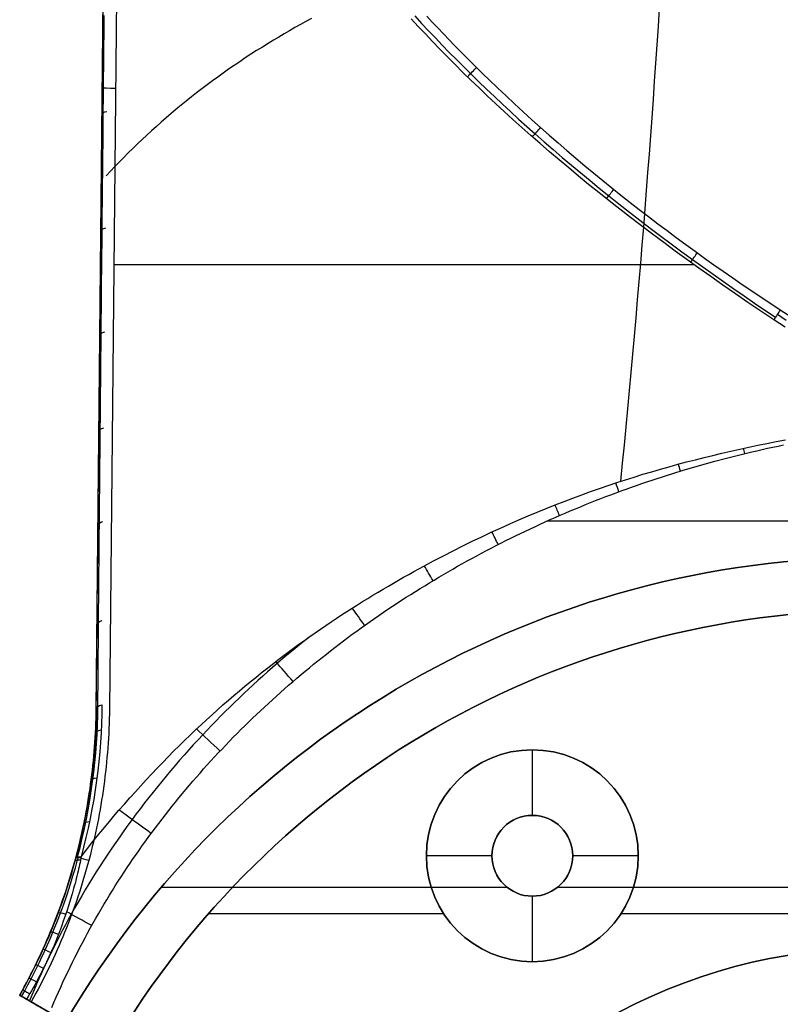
# Model space of a CAD drawing. Extents: x 8195 to 9024, y -2232 to -1505.
# Tile 18 of 42: x 8546 to 8604, y -1925 to -1851. Entities that reach past the tile are written whole.
import ezdxf

# ---------------------------------------------------------------- set-up
doc = ezdxf.new("R2010")
doc.units = 0
doc.layers.add('1', color=7, linetype='CONTINUOUS')

msp = doc.modelspace()

# ---------------------------------------------------------------- linework, layer by layer
at = {"layer": '1', "color": 7}
for p, q in [((8552.024, -1902.941, 28.546), (8552.956, -1809.221, 28.546)), ((8553.946, -1810.275, 27.546), (8553.024, -1902.951, 27.546)), ((8552.024, -1902.941, 44.993), (8552.532, -1851.828, 44.993)), ((8597.176, -1869.418, 27.546), (8553.357, -1869.418, 27.546)), ((8600.994, -1883.661, 67.545), (8600.901, -1883.268, 67.518)), ((8668.733, -1888.764, 67.546), (8586.052, -1888.764, 67.546)), ((8552.024, -1902.941, 28.546), (8552.024, -1902.941, 61.44)), ((8584.949, -1906.027, 42.546), (8584.949, -1906.027, 44.546)), ((8584.949, -1906.027, 44.546), (8584.949, -1910.977, 44.546)), ((8584.949, -1910.977, 44.546), (8584.949, -1910.977, 53.546)), ((8576.949, -1914.027, 44.546), (8576.949, -1914.027, 42.546)), ((8581.899, -1914.027, 44.546), (8576.949, -1914.027, 44.546)), ((8581.899, -1914.027, 53.546), (8581.899, -1914.027, 44.546)), ((8587.999, -1914.027, 44.546), (8587.999, -1914.027, 53.546)), ((8592.949, -1914.027, 44.546), (8587.999, -1914.027, 44.546)), ((8592.949, -1914.027, 44.546), (8592.949, -1914.027, 42.546)), ((8556.943, -1916.402, 53.546), (8583.036, -1916.402, 53.546)), ((8586.862, -1916.402, 53.546), (8635.036, -1916.402, 53.546)), ((8584.949, -1917.077, 44.546), (8584.949, -1917.077, 53.546)), ((8584.949, -1917.077, 44.546), (8584.949, -1922.027, 44.546)), ((8578.252, -1918.402, 42.546), (8560.501, -1918.402, 42.546)), ((8630.252, -1918.402, 42.546), (8591.646, -1918.402, 42.546)), ((8584.949, -1922.027, 44.546), (8584.949, -1922.027, 42.546)), ((8546.245, -1924.559, 66.212), (8546.245, -1924.559, 28.546)), ((8546.245, -1924.559, 47.547), (8575.261, -1941.312, 47.547)), ((8553.177, -1928.561, 27.546), (8547.111, -1925.059, 27.546))]:
    msp.add_line(p, q, dxfattribs=at)
at = {"layer": '1', "color": 7, "extrusion": (0.973844, -0.12994, -0.186395)}
msp.add_lwpolyline([(-705.445, 1659.021), (-704.968, 1659.394), (-704.491, 1659.764), (-704.013, 1660.132), (-703.534, 1660.497), (-703.055, 1660.86), (-702.575, 1661.219), (-702.095, 1661.576), (-701.614, 1661.93), (-701.132, 1662.281), (-700.65, 1662.629), (-700.168, 1662.975), (-699.684, 1663.317), (-699.201, 1663.657), (-698.716, 1663.995), (-698.231, 1664.329), (-697.746, 1664.661), (-697.26, 1664.99), (-696.773, 1665.316), (-696.286, 1665.639), (-695.798, 1665.96), (-695.31, 1666.277), (-694.821, 1666.592), (-694.332, 1666.905), (-693.842, 1667.214), (-693.351, 1667.521), (-692.86, 1667.825), (-692.368, 1668.126), (-691.876, 1668.424), (-691.383, 1668.72), (-690.89, 1669.012), (-690.396, 1669.302), (-689.901, 1669.59), (-689.406, 1669.874), (-688.911, 1670.156), (-688.414, 1670.435), (-687.918, 1670.711), (-687.42, 1670.984), (-686.922, 1671.255), (-686.424, 1671.522), (-685.925, 1671.787), (-685.425, 1672.049), (-684.925, 1672.309), (-684.424, 1672.566), (-683.923, 1672.819), (-683.421, 1673.07), (-682.918, 1673.319), (-682.415, 1673.564), (-681.911, 1673.807), (-681.407, 1674.047), (-680.902, 1674.284), (-680.397, 1674.519), (-679.891, 1674.75), (-679.385, 1674.979), (-678.878, 1675.205), (-678.37, 1675.428), (-677.862, 1675.649), (-677.353, 1675.867), (-676.844, 1676.082), (-676.334, 1676.294), (-675.823, 1676.503), (-675.312, 1676.71), (-674.801, 1676.914), (-674.288, 1677.115), (-673.776, 1677.313), (-673.262, 1677.509), (-672.749, 1677.701), (-672.234, 1677.891), (-671.719, 1678.078), (-671.204, 1678.263), (-670.687, 1678.444), (-670.171, 1678.623), (-669.653, 1678.799), (-669.136, 1678.973), (-668.617, 1679.143), (-668.098, 1679.311), (-667.579, 1679.476), (-667.058, 1679.638), (-666.538, 1679.797), (-666.016, 1679.954), (-665.495, 1680.108), (-664.972, 1680.259), (-664.449, 1680.407), (-663.926, 1680.553), (-663.402, 1680.695), (-662.877, 1680.835), (-662.352, 1680.972), (-661.826, 1681.107), (-661.299, 1681.238), (-660.773, 1681.367), (-660.245, 1681.493), (-659.717, 1681.616), (-659.188, 1681.737), (-658.659, 1681.855), (-658.129, 1681.97), (-657.599, 1682.082), (-657.068, 1682.191), (-656.536, 1682.298), (-656.004, 1682.401), (-655.472, 1682.502), (-654.939, 1682.601), (-654.405, 1682.696), (-653.87, 1682.789), (-653.336, 1682.879), (-652.8, 1682.966), (-652.264, 1683.05), (-651.727, 1683.132), (-651.19, 1683.211), (-650.652, 1683.287), (-650.114, 1683.36), (-649.575, 1683.43), (-649.036, 1683.498), (-648.496, 1683.563), (-647.955, 1683.625), (-647.414, 1683.684), (-646.872, 1683.741), (-646.33, 1683.795), (-645.787, 1683.846), (-645.244, 1683.894), (-644.7, 1683.939), (-644.155, 1683.982), (-643.61, 1684.022), (-643.064, 1684.059), (-642.518, 1684.093), (-641.971, 1684.125), (-641.424, 1684.154), (-640.876, 1684.18), (-640.327, 1684.203), (-639.778, 1684.223)], dxfattribs=at)
at = {"layer": '1', "color": 7, "extrusion": (0.940838, 0.001437, -0.338854)}
msp.add_lwpolyline([(-1885.952, 2940.61), (-1885.237, 2941.168), (-1884.519, 2941.721), (-1883.797, 2942.27), (-1883.071, 2942.815), (-1882.342, 2943.355), (-1881.61, 2943.891), (-1880.874, 2944.423), (-1880.135, 2944.95), (-1879.392, 2945.472), (-1878.647, 2945.99), (-1877.898, 2946.503), (-1877.145, 2947.012), (-1876.39, 2947.516), (-1875.632, 2948.015), (-1874.87, 2948.509), (-1874.105, 2948.999), (-1873.338, 2949.484), (-1872.567, 2949.964), (-1871.793, 2950.439), (-1871.017, 2950.91), (-1870.237, 2951.375), (-1869.454, 2951.835), (-1868.669, 2952.291), (-1867.881, 2952.741), (-1867.09, 2953.186), (-1866.296, 2953.626), (-1865.499, 2954.061), (-1864.7, 2954.491), (-1863.898, 2954.915), (-1863.093, 2955.334), (-1862.286, 2955.748), (-1861.476, 2956.157), (-1860.664, 2956.56), (-1859.849, 2956.958), (-1859.031, 2957.35), (-1858.211, 2957.737), (-1857.389, 2958.119), (-1856.564, 2958.495), (-1855.737, 2958.865), (-1854.907, 2959.23), (-1854.076, 2959.589), (-1853.241, 2959.942), (-1852.405, 2960.29), (-1851.566, 2960.632), (-1850.725, 2960.968), (-1849.882, 2961.298), (-1849.037, 2961.622), (-1848.19, 2961.941), (-1847.341, 2962.254), (-1846.489, 2962.56), (-1845.636, 2962.861), (-1844.781, 2963.156), (-1843.923, 2963.444), (-1843.064, 2963.727), (-1842.203, 2964.003), (-1841.34, 2964.273), (-1840.475, 2964.537), (-1839.609, 2964.795), (-1838.74, 2965.047), (-1837.87, 2965.292), (-1836.998, 2965.531), (-1836.125, 2965.763), (-1835.25, 2965.989), (-1834.373, 2966.209), (-1833.495, 2966.422), (-1832.615, 2966.629), (-1831.734, 2966.829), (-1830.851, 2967.022), (-1829.966, 2967.209), (-1829.081, 2967.39), (-1828.193, 2967.563), (-1827.305, 2967.73), (-1826.415, 2967.89), (-1825.524, 2968.044), (-1824.631, 2968.19), (-1823.738, 2968.33), (-1822.843, 2968.462), (-1821.946, 2968.588), (-1821.049, 2968.707), (-1820.151, 2968.819), (-1819.251, 2968.924), (-1818.351, 2969.021), (-1817.449, 2969.112), (-1816.547, 2969.196), (-1815.643, 2969.272), (-1814.739, 2969.341), (-1813.833, 2969.403), (-1812.927, 2969.458), (-1812.02, 2969.505), (-1811.112, 2969.545), (-1810.203, 2969.577), (-1809.294, 2969.603), (-1808.384, 2969.62), (-1807.473, 2969.63), (-1806.561, 2969.633), (-1805.649, 2969.628)], dxfattribs=at)
at = {"layer": '1', "color": 7, "extrusion": (0.999926, -0.01052, -0.00614)}
msp.add_lwpolyline([(-1707.411, 92.852), (-1708.269, 92.852), (-1709.126, 92.854), (-1709.982, 92.858), (-1710.837, 92.866), (-1711.693, 92.876), (-1712.547, 92.889), (-1713.401, 92.904), (-1714.255, 92.923), (-1715.107, 92.944), (-1715.96, 92.967), (-1716.811, 92.994), (-1717.663, 93.023), (-1718.513, 93.055), (-1719.363, 93.089), (-1720.213, 93.127), (-1721.061, 93.167), (-1721.91, 93.209), (-1722.758, 93.255), (-1723.605, 93.303), (-1724.451, 93.354), (-1725.297, 93.407), (-1726.143, 93.464), (-1726.988, 93.523), (-1727.832, 93.584), (-1728.676, 93.649), (-1729.519, 93.716), (-1730.362, 93.786), (-1731.204, 93.858), (-1732.045, 93.934), (-1732.886, 94.012), (-1733.727, 94.092), (-1734.566, 94.176), (-1735.406, 94.262), (-1736.244, 94.351), (-1737.082, 94.442), (-1737.92, 94.537), (-1738.757, 94.634), (-1739.593, 94.733), (-1740.429, 94.836), (-1741.264, 94.941), (-1742.099, 95.049), (-1742.933, 95.159), (-1743.767, 95.273), (-1744.6, 95.388), (-1745.432, 95.507), (-1746.264, 95.629), (-1747.095, 95.753), (-1747.926, 95.88), (-1748.756, 96.009), (-1749.586, 96.141), (-1750.415, 96.276), (-1751.243, 96.414), (-1752.071, 96.555), (-1752.899, 96.698), (-1753.725, 96.844), (-1754.552, 96.992), (-1755.377, 97.143), (-1756.202, 97.297), (-1757.027, 97.454), (-1757.851, 97.614), (-1758.674, 97.776), (-1759.497, 97.941), (-1760.319, 98.108), (-1761.141, 98.278), (-1761.962, 98.451), (-1762.782, 98.627), (-1763.602, 98.805), (-1764.422, 98.987), (-1765.241, 99.17), (-1766.059, 99.357), (-1766.876, 99.546), (-1767.694, 99.738), (-1768.51, 99.933), (-1769.326, 100.13), (-1770.142, 100.331), (-1770.956, 100.533), (-1771.771, 100.739), (-1772.584, 100.947), (-1773.398, 101.158), (-1774.21, 101.372), (-1775.022, 101.588), (-1775.834, 101.807), (-1776.644, 102.029), (-1777.455, 102.254), (-1778.265, 102.481), (-1779.074, 102.711), (-1779.882, 102.944), (-1780.69, 103.179), (-1781.498, 103.417), (-1782.305, 103.658), (-1783.111, 103.902), (-1783.917, 104.148), (-1784.722, 104.397), (-1785.527, 104.649), (-1786.331, 104.903), (-1787.134, 105.16), (-1787.937, 105.42), (-1788.74, 105.683), (-1789.541, 105.948), (-1790.343, 106.216), (-1791.143, 106.487), (-1791.943, 106.76), (-1792.743, 107.036), (-1793.542, 107.315), (-1794.34, 107.597), (-1795.138, 107.881), (-1795.935, 108.168), (-1796.732, 108.458), (-1797.528, 108.75), (-1798.324, 109.045), (-1799.119, 109.343), (-1799.913, 109.644), (-1800.707, 109.947), (-1801.5, 110.253), (-1802.293, 110.562), (-1803.085, 110.873), (-1803.877, 111.187), (-1804.668, 111.504), (-1805.458, 111.824), (-1806.248, 112.146), (-1807.038, 112.471), (-1807.826, 112.799), (-1808.615, 113.129), (-1809.402, 113.462), (-1810.189, 113.798), (-1810.976, 114.136), (-1811.762, 114.478), (-1812.547, 114.822)], dxfattribs=at)
at = {"layer": '1', "color": 7, "extrusion": (0.839002, 0.02796, 0.54341)}
msp.add_lwpolyline([(-2189.27, -4557.684), (-2188.446, -4557.989), (-2187.621, -4558.292), (-2186.796, -4558.592), (-2185.971, -4558.89), (-2185.146, -4559.186), (-2184.32, -4559.48), (-2183.495, -4559.771), (-2182.669, -4560.06), (-2181.842, -4560.347), (-2181.016, -4560.632), (-2180.189, -4560.914), (-2179.362, -4561.194), (-2178.535, -4561.472), (-2177.708, -4561.747), (-2176.88, -4562.02), (-2176.052, -4562.291), (-2175.224, -4562.56), (-2174.395, -4562.826), (-2173.567, -4563.09), (-2172.738, -4563.352), (-2171.909, -4563.611), (-2171.079, -4563.869), (-2170.25, -4564.124), (-2169.42, -4564.376), (-2168.59, -4564.627), (-2167.76, -4564.875), (-2166.929, -4565.121), (-2166.098, -4565.364), (-2165.267, -4565.605), (-2164.436, -4565.844), (-2163.604, -4566.081), (-2162.773, -4566.316), (-2161.941, -4566.548), (-2161.109, -4566.778), (-2160.276, -4567.005), (-2159.443, -4567.231), (-2158.61, -4567.454), (-2157.777, -4567.675), (-2156.944, -4567.893), (-2156.11, -4568.109), (-2155.276, -4568.323), (-2154.442, -4568.535), (-2153.608, -4568.745), (-2152.773, -4568.952), (-2151.938, -4569.157), (-2151.103, -4569.359), (-2150.268, -4569.56), (-2149.432, -4569.758), (-2148.596, -4569.953), (-2147.76, -4570.147), (-2146.924, -4570.338), (-2146.087, -4570.527), (-2145.251, -4570.714), (-2144.414, -4570.898), (-2143.576, -4571.08), (-2142.739, -4571.26), (-2141.901, -4571.438), (-2141.063, -4571.613), (-2140.225, -4571.786), (-2139.387, -4571.957), (-2138.548, -4572.125), (-2137.709, -4572.292), (-2136.87, -4572.456), (-2136.03, -4572.617), (-2135.191, -4572.777), (-2134.351, -4572.934), (-2133.511, -4573.089), (-2132.67, -4573.241), (-2131.83, -4573.391), (-2130.989, -4573.539), (-2130.148, -4573.685), (-2129.306, -4573.829), (-2128.465, -4573.97), (-2127.623, -4574.109), (-2126.781, -4574.245), (-2125.939, -4574.38), (-2125.096, -4574.512), (-2124.253, -4574.642), (-2123.41, -4574.769), (-2122.567, -4574.894), (-2121.724, -4575.017), (-2120.88, -4575.138), (-2120.036, -4575.256), (-2119.192, -4575.373), (-2118.347, -4575.486), (-2117.503, -4575.598), (-2116.658, -4575.707), (-2115.813, -4575.814), (-2114.967, -4575.919), (-2114.122, -4576.022), (-2113.276, -4576.122), (-2112.43, -4576.22), (-2111.583, -4576.316), (-2110.737, -4576.409), (-2109.89, -4576.5), (-2109.043, -4576.589), (-2108.195, -4576.676), (-2107.348, -4576.76), (-2106.5, -4576.842), (-2105.652, -4576.922), (-2104.804, -4576.999), (-2103.955, -4577.074), (-2103.106, -4577.147), (-2102.257, -4577.218), (-2101.408, -4577.286), (-2100.559, -4577.352), (-2099.709, -4577.416), (-2098.859, -4577.478), (-2098.009, -4577.537), (-2097.159, -4577.594), (-2096.308, -4577.649), (-2095.457, -4577.701), (-2094.606, -4577.751), (-2093.754, -4577.799), (-2092.903, -4577.845), (-2092.051, -4577.888), (-2091.199, -4577.929), (-2090.346, -4577.968), (-2089.494, -4578.004), (-2088.641, -4578.039), (-2087.788, -4578.071), (-2086.935, -4578.1), (-2086.081, -4578.128), (-2085.227, -4578.153), (-2084.373, -4578.176), (-2083.519, -4578.196), (-2082.665, -4578.215), (-2081.81, -4578.231)], dxfattribs=at)
at = {"layer": '1', "color": 7, "extrusion": (0.875016, -0.009778, 0.483995)}
msp.add_lwpolyline([(-1797.676, -4100.904), (-1796.185, -4101.275), (-1794.693, -4101.641), (-1793.2, -4102.001), (-1791.708, -4102.354), (-1790.215, -4102.702), (-1788.721, -4103.044), (-1787.227, -4103.38), (-1785.733, -4103.71), (-1784.239, -4104.034), (-1782.744, -4104.352), (-1781.249, -4104.664), (-1779.753, -4104.971), (-1778.257, -4105.271), (-1776.761, -4105.565), (-1775.265, -4105.853), (-1773.768, -4106.136), (-1772.27, -4106.412), (-1770.773, -4106.683), (-1769.275, -4106.947), (-1767.776, -4107.206), (-1766.278, -4107.458), (-1764.779, -4107.705), (-1763.279, -4107.946), (-1761.779, -4108.18), (-1760.279, -4108.409), (-1758.779, -4108.632), (-1757.278, -4108.849), (-1755.777, -4109.06), (-1754.275, -4109.265), (-1752.773, -4109.464), (-1751.271, -4109.657), (-1749.768, -4109.844), (-1748.265, -4110.025), (-1746.762, -4110.2), (-1745.258, -4110.37), (-1743.754, -4110.533), (-1742.25, -4110.69), (-1740.745, -4110.842), (-1739.24, -4110.987), (-1737.735, -4111.127), (-1736.229, -4111.26), (-1734.723, -4111.388), (-1733.216, -4111.509), (-1731.709, -4111.625), (-1730.202, -4111.735), (-1728.694, -4111.838), (-1727.186, -4111.936), (-1725.678, -4112.028), (-1724.17, -4112.114), (-1722.661, -4112.194), (-1721.151, -4112.268), (-1719.641, -4112.336), (-1718.131, -4112.398), (-1716.621, -4112.454), (-1715.11, -4112.504), (-1713.599, -4112.548), (-1712.088, -4112.587), (-1710.576, -4112.619), (-1709.064, -4112.645), (-1707.551, -4112.666), (-1706.038, -4112.68), (-1704.525, -4112.689), (-1703.011, -4112.691), (-1701.497, -4112.688)], dxfattribs=at)
at = {"layer": '1', "color": 7}
for points in [[(8603.182, -1873.558), (8602.2, -1872.903), (8601.234, -1872.25), (8600.282, -1871.6), (8599.345, -1870.951), (8598.422, -1870.305), (8597.514, -1869.66), (8596.621, -1869.018), (8595.741, -1868.378), (8594.876, -1867.741), (8594.024, -1867.105), (8593.187, -1866.472), (8592.362, -1865.841), (8591.552, -1865.213), (8590.755, -1864.586), (8589.971, -1863.962), (8589.2, -1863.341), (8588.442, -1862.721), (8587.697, -1862.104), (8586.965, -1861.489), (8586.246, -1860.877), (8585.538, -1860.267), (8584.844, -1859.659), (8584.161, -1859.054), (8583.49, -1858.451), (8582.832, -1857.85), (8582.185, -1857.252), (8581.55, -1856.657), (8580.926, -1856.064), (8580.314, -1855.473), (8579.713, -1854.885), (8579.123, -1854.299), (8578.545, -1853.716), (8577.977, -1853.135), (8577.42, -1852.557), (8576.873, -1851.982), (8576.338, -1851.411), (8575.813, -1850.843)], [(8604.043, -1874.122), (8603.182, -1873.558)], [(8548.672, -1925.48), (8548.835, -1925.095), (8549.001, -1924.712), (8549.17, -1924.33), (8549.341, -1923.949), (8549.514, -1923.57), (8549.69, -1923.193), (8549.868, -1922.816), (8550.048, -1922.442), (8550.231, -1922.069), (8550.416, -1921.697), (8550.604, -1921.327), (8550.793, -1920.958), (8550.985, -1920.591), (8551.18, -1920.225), (8551.376, -1919.861), (8551.575, -1919.498), (8551.776, -1919.137), (8551.98, -1918.778), (8552.185, -1918.42), (8552.393, -1918.063), (8552.603, -1917.708), (8552.815, -1917.355), (8553.029, -1917.003), (8553.246, -1916.652), (8553.464, -1916.303), (8553.685, -1915.956), (8553.908, -1915.61), (8554.133, -1915.266), (8554.36, -1914.923), (8554.589, -1914.582), (8554.82, -1914.242), (8555.054, -1913.904), (8555.289, -1913.568), (8555.526, -1913.233), (8555.766, -1912.899), (8556.007, -1912.568), (8556.251, -1912.237), (8556.496, -1911.909), (8556.744, -1911.582), (8556.993, -1911.256), (8557.244, -1910.932), (8557.498, -1910.61), (8557.753, -1910.289), (8558.01, -1909.97), (8558.269, -1909.653), (8558.53, -1909.337), (8558.792, -1909.023), (8559.057, -1908.71), (8559.323, -1908.399), (8559.592, -1908.089), (8559.862, -1907.781), (8560.134, -1907.475), (8560.408, -1907.171), (8560.683, -1906.868), (8560.961, -1906.566), (8561.24, -1906.266), (8561.52, -1905.968), (8561.803, -1905.672), (8562.087, -1905.377), (8562.373, -1905.084), (8562.661, -1904.792), (8562.951, -1904.502), (8563.242, -1904.214), (8563.534, -1903.928), (8563.829, -1903.643), (8564.125, -1903.359), (8564.423, -1903.078), (8564.722, -1902.798), (8565.023, -1902.52), (8565.325, -1902.243), (8565.63, -1901.968), (8565.935, -1901.695), (8566.243, -1901.423), (8566.551, -1901.153), (8566.862, -1900.885), (8567.173, -1900.619), (8567.487, -1900.354), (8567.802, -1900.091), (8568.118, -1899.829), (8568.436, -1899.57), (8568.755, -1899.312), (8569.076, -1899.055), (8569.398, -1898.801), (8569.721, -1898.548), (8570.046, -1898.297), (8570.373, -1898.047), (8570.7, -1897.799), (8571.029, -1897.553), (8571.36, -1897.309), (8571.692, -1897.067), (8572.025, -1896.826), (8572.359, -1896.587), (8572.695, -1896.35), (8573.032, -1896.114), (8573.371, -1895.88), (8573.71, -1895.648), (8574.051, -1895.418), (8574.393, -1895.189), (8574.737, -1894.962), (8575.081, -1894.737), (8575.427, -1894.514), (8575.774, -1894.292), (8576.122, -1894.073), (8576.472, -1893.855), (8576.822, -1893.639), (8577.174, -1893.424), (8577.527, -1893.211), (8577.881, -1893.001), (8578.236, -1892.792), (8578.592, -1892.584), (8578.949, -1892.379), (8579.308, -1892.175), (8579.667, -1891.973), (8580.028, -1891.773), (8580.389, -1891.575), (8580.752, -1891.378), (8581.115, -1891.184), (8581.48, -1890.991), (8581.845, -1890.8), (8582.212, -1890.611), (8582.579, -1890.423), (8582.948, -1890.238), (8583.317, -1890.054), (8583.687, -1889.872), (8584.059, -1889.692), (8584.431, -1889.514), (8584.804, -1889.338), (8585.178, -1889.163), (8585.552, -1888.99), (8585.928, -1888.82), (8586.304, -1888.651), (8586.682, -1888.483), (8587.06, -1888.318), (8587.439, -1888.155), (8587.818, -1887.993), (8588.199, -1887.834), (8588.58, -1887.676), (8588.962, -1887.52), (8589.345, -1887.366), (8589.728, -1887.214), (8590.113, -1887.063), (8590.498, -1886.915), (8590.883, -1886.769), (8591.269, -1886.624), (8591.656, -1886.481), (8592.044, -1886.34), (8592.432, -1886.202), (8592.821, -1886.065), (8593.211, -1885.929), (8593.601, -1885.796), (8593.992, -1885.665), (8594.383, -1885.536), (8594.775, -1885.408), (8595.167, -1885.283), (8595.56, -1885.159), (8596.348, -1884.918), (8597.137, -1884.684), (8597.929, -1884.458), (8598.722, -1884.24), (8599.517, -1884.03), (8600.314, -1883.827), (8601.112, -1883.633), (8601.512, -1883.538), (8601.912, -1883.446), (8602.313, -1883.355), (8602.713, -1883.267), (8603.114, -1883.181), (8603.516, -1883.096), (8603.917, -1883.014)], [(8568.091, -1897.519), (8567.486, -1898.004), (8566.885, -1898.495), (8566.289, -1898.992), (8565.699, -1899.495), (8565.33, -1899.815), (8564.963, -1900.137), (8564.599, -1900.462), (8564.236, -1900.788), (8563.876, -1901.118), (8563.518, -1901.449), (8563.162, -1901.783), (8562.808, -1902.119), (8562.457, -1902.457), (8562.108, -1902.798), (8561.761, -1903.141), (8561.417, -1903.486), (8561.075, -1903.834), (8560.735, -1904.183), (8560.398, -1904.535), (8560.064, -1904.889), (8559.708, -1905.271), (8559.355, -1905.655), (8559.005, -1906.042), (8558.658, -1906.431), (8558.314, -1906.822), (8557.973, -1907.217), (8557.635, -1907.613), (8557.3, -1908.012), (8556.968, -1908.413), (8556.639, -1908.817), (8556.313, -1909.223), (8555.99, -1909.632), (8555.671, -1910.042), (8555.354, -1910.456), (8555.041, -1910.871), (8554.731, -1911.289), (8554.417, -1911.719), (8554.106, -1912.152), (8553.799, -1912.587), (8553.495, -1913.024), (8553.195, -1913.464), (8552.898, -1913.906), (8552.605, -1914.35), (8552.316, -1914.796), (8552.03, -1915.244), (8551.748, -1915.695), (8551.47, -1916.148), (8551.195, -1916.603), (8550.924, -1917.06), (8550.657, -1917.519), (8550.394, -1917.98), (8550.134, -1918.443), (8549.915, -1918.841), (8549.699, -1919.241), (8549.485, -1919.643), (8549.274, -1920.046), (8549.067, -1920.45), (8548.862, -1920.855), (8548.66, -1921.262), (8548.461, -1921.67), (8548.265, -1922.08), (8548.072, -1922.49), (8547.882, -1922.902), (8547.695, -1923.316), (8547.51, -1923.73), (8547.329, -1924.146), (8547.151, -1924.563), (8546.976, -1924.981)], [(8546.245, -1924.559), (8546.419, -1924.243), (8546.59, -1923.927), (8546.759, -1923.611), (8546.926, -1923.293), (8547.089, -1922.975), (8547.25, -1922.656), (8547.409, -1922.336), (8547.564, -1922.016), (8547.717, -1921.695), (8547.867, -1921.373), (8548.015, -1921.051), (8548.16, -1920.728), (8548.302, -1920.404), (8548.442, -1920.079), (8548.579, -1919.754), (8548.713, -1919.428), (8548.845, -1919.101), (8548.974, -1918.774), (8549.1, -1918.446), (8549.224, -1918.117), (8549.345, -1917.787), (8549.463, -1917.457), (8549.579, -1917.126), (8549.692, -1916.794), (8549.802, -1916.462), (8549.909, -1916.129), (8550.014, -1915.795), (8550.117, -1915.46), (8550.216, -1915.125), (8550.313, -1914.789), (8550.408, -1914.452), (8550.499, -1914.115), (8550.588, -1913.777), (8550.675, -1913.438), (8550.758, -1913.098), (8550.839, -1912.758), (8550.917, -1912.417), (8550.993, -1912.075), (8551.066, -1911.733), (8551.136, -1911.39), (8551.204, -1911.046), (8551.269, -1910.701), (8551.331, -1910.356), (8551.391, -1910.01), (8551.448, -1909.663), (8551.502, -1909.316), (8551.554, -1908.968), (8551.603, -1908.619), (8551.649, -1908.27), (8551.693, -1907.919), (8551.734, -1907.568), (8551.772, -1907.217), (8551.808, -1906.864), (8551.841, -1906.511), (8551.871, -1906.157), (8551.898, -1905.803), (8551.923, -1905.448), (8551.946, -1905.092), (8551.965, -1904.735), (8551.982, -1904.378), (8551.997, -1904.02), (8552.008, -1903.661), (8552.017, -1903.301), (8552.024, -1902.941)], [(8553.024, -1902.951), (8553.017, -1903.319), (8553.008, -1903.687), (8552.996, -1904.054), (8552.981, -1904.42), (8552.964, -1904.786), (8552.944, -1905.151), (8552.921, -1905.515), (8552.896, -1905.878), (8552.867, -1906.24), (8552.836, -1906.602), (8552.803, -1906.963), (8552.766, -1907.324), (8552.727, -1907.683), (8552.685, -1908.042), (8552.64, -1908.401), (8552.593, -1908.758), (8552.543, -1909.115), (8552.49, -1909.471), (8552.434, -1909.826), (8552.376, -1910.181), (8552.315, -1910.535), (8552.251, -1910.888), (8552.185, -1911.24), (8552.116, -1911.592), (8552.044, -1911.943), (8551.969, -1912.293), (8551.892, -1912.642), (8551.812, -1912.991), (8551.729, -1913.339), (8551.643, -1913.686), (8551.555, -1914.033), (8551.464, -1914.378), (8551.37, -1914.724), (8551.274, -1915.068), (8551.174, -1915.411), (8551.073, -1915.754), (8550.968, -1916.096), (8550.86, -1916.438), (8550.75, -1916.779), (8550.637, -1917.119), (8550.522, -1917.458), (8550.404, -1917.796), (8550.283, -1918.134), (8550.159, -1918.471), (8550.032, -1918.807), (8549.903, -1919.143), (8549.771, -1919.478), (8549.636, -1919.812), (8549.499, -1920.145), (8549.359, -1920.478), (8549.216, -1920.81), (8549.07, -1921.141), (8548.922, -1921.472), (8548.771, -1921.801), (8548.617, -1922.13), (8548.461, -1922.459), (8548.302, -1922.786), (8548.14, -1923.113), (8547.975, -1923.439), (8547.808, -1923.765), (8547.637, -1924.089), (8547.465, -1924.413), (8547.289, -1924.736), (8547.111, -1925.059)]]:
    msp.add_lwpolyline(points, dxfattribs=at)
at = {"layer": '1', "color": 7, "extrusion": (0.009953, 0.99995, -1.81852e-09)}
msp.add_lwpolyline([(-8570.539, 28.546), (-8570.545, 28.49), (-8570.553, 28.435), (-8570.563, 28.382), (-8570.568, 28.356), (-8570.574, 28.331), (-8570.58, 28.306), (-8570.586, 28.281), (-8570.593, 28.257), (-8570.601, 28.233), (-8570.608, 28.209), (-8570.616, 28.186), (-8570.625, 28.163), (-8570.634, 28.141), (-8570.643, 28.119), (-8570.653, 28.098), (-8570.663, 28.076), (-8570.674, 28.056), (-8570.685, 28.036), (-8570.696, 28.016), (-8570.708, 27.996), (-8570.72, 27.977), (-8570.733, 27.958), (-8570.746, 27.94), (-8570.759, 27.922), (-8570.773, 27.905), (-8570.787, 27.888), (-8570.802, 27.871), (-8570.817, 27.855), (-8570.832, 27.839), (-8570.848, 27.824), (-8570.864, 27.809), (-8570.881, 27.794), (-8570.898, 27.78), (-8570.915, 27.766), (-8570.933, 27.753), (-8570.951, 27.74), (-8570.97, 27.727), (-8570.989, 27.715), (-8571.009, 27.703), (-8571.028, 27.692), (-8571.049, 27.681), (-8571.069, 27.67), (-8571.091, 27.66), (-8571.112, 27.65), (-8571.134, 27.641), (-8571.156, 27.632), (-8571.179, 27.623), (-8571.202, 27.615), (-8571.226, 27.608), (-8571.249, 27.6), (-8571.274, 27.593), (-8571.299, 27.587), (-8571.324, 27.581), (-8571.349, 27.575), (-8571.375, 27.57), (-8571.428, 27.56), (-8571.483, 27.552), (-8571.539, 27.546)], dxfattribs=at)
at = {"layer": '1', "color": 7, "extrusion": (0.28686, 0.942954, -0.168963)}
msp.add_lwpolyline([(-8737.465, 175.639), (-8737.464, 175.655), (-8737.463, 175.67), (-8737.463, 175.686), (-8737.463, 175.701), (-8737.463, 175.717), (-8737.464, 175.733), (-8737.464, 175.748), (-8737.466, 175.764), (-8737.467, 175.78), (-8737.469, 175.796), (-8737.471, 175.811), (-8737.473, 175.827), (-8737.476, 175.843), (-8737.479, 175.859), (-8737.482, 175.875), (-8737.486, 175.891), (-8737.494, 175.922), (-8737.503, 175.954), (-8737.514, 175.985), (-8737.525, 176.016), (-8737.537, 176.047), (-8737.551, 176.078), (-8737.565, 176.108), (-8737.58, 176.138), (-8737.596, 176.168), (-8737.614, 176.197), (-8737.631, 176.226), (-8737.65, 176.255), (-8737.67, 176.282), (-8737.69, 176.309), (-8737.711, 176.336), (-8737.733, 176.362), (-8737.756, 176.387), (-8737.779, 176.411), (-8737.803, 176.435), (-8737.827, 176.458), (-8737.852, 176.48), (-8737.878, 176.501), (-8737.904, 176.521), (-8737.93, 176.54)], dxfattribs=at)
at = {"layer": '1', "color": 7, "extrusion": (0.317758, 0.941615, -0.111314)}
msp.add_lwpolyline([(-8713.753, 167.692), (-8713.752, 167.709), (-8713.751, 167.725), (-8713.751, 167.741), (-8713.751, 167.758), (-8713.751, 167.775), (-8713.752, 167.791), (-8713.753, 167.808), (-8713.754, 167.825), (-8713.756, 167.841), (-8713.758, 167.858), (-8713.76, 167.875), (-8713.763, 167.892), (-8713.766, 167.909), (-8713.77, 167.925), (-8713.774, 167.942), (-8713.778, 167.959), (-8713.782, 167.976), (-8713.787, 167.993), (-8713.797, 168.026), (-8713.809, 168.059), (-8713.822, 168.092), (-8713.836, 168.125), (-8713.851, 168.157), (-8713.867, 168.189), (-8713.884, 168.22), (-8713.902, 168.252), (-8713.921, 168.282), (-8713.941, 168.312), (-8713.962, 168.341), (-8713.984, 168.37), (-8714.007, 168.398), (-8714.03, 168.425), (-8714.054, 168.451), (-8714.079, 168.477), (-8714.105, 168.501), (-8714.131, 168.525), (-8714.158, 168.548), (-8714.186, 168.569), (-8714.2, 168.579), (-8714.214, 168.589), (-8714.228, 168.599), (-8714.243, 168.609), (-8714.257, 168.618), (-8714.272, 168.627)], dxfattribs=at)
at = {"layer": '1', "color": 7}
for points in [[(8552.024, -1902.941, 61.44), (8552.035, -1901.752, 60.933), (8552.047, -1900.572, 60.434), (8552.059, -1899.4, 59.945), (8552.071, -1898.237, 59.465), (8552.082, -1897.083, 58.994), (8552.093, -1895.937, 58.532), (8552.105, -1894.8, 58.078), (8552.116, -1893.672, 57.633), (8552.127, -1892.552, 57.197), (8552.138, -1891.441, 56.769), (8552.149, -1890.338, 56.35), (8552.16, -1889.244, 55.939), (8552.171, -1888.159, 55.536), (8552.182, -1887.082, 55.141), (8552.192, -1886.014, 54.754), (8552.203, -1884.955, 54.375), (8552.213, -1883.904, 54.004), (8552.224, -1882.862, 53.641), (8552.234, -1881.828, 53.285), (8552.244, -1880.803, 52.936), (8552.255, -1879.787, 52.595), (8552.265, -1878.779, 52.262), (8552.275, -1877.78, 51.935), (8552.284, -1876.789, 51.616), (8552.294, -1875.808, 51.303), (8552.304, -1874.834, 50.998), (8552.314, -1873.87, 50.699), (8552.323, -1872.914, 50.407), (8552.332, -1871.966, 50.121), (8552.342, -1871.027, 49.842), (8552.351, -1870.097, 49.57), (8552.36, -1869.176, 49.303), (8552.369, -1868.263, 49.043), (8552.378, -1867.358, 48.789), (8552.387, -1866.463, 48.541), (8552.396, -1865.575, 48.299), (8552.405, -1864.697, 48.063), (8552.414, -1863.827, 47.832), (8552.422, -1862.966, 47.607), (8552.431, -1862.113, 47.387), (8552.439, -1861.269, 47.173), (8552.447, -1860.433, 46.964), (8552.456, -1859.607, 46.761), (8552.464, -1858.788, 46.562), (8552.472, -1857.979, 46.369), (8552.48, -1857.177, 46.18), (8552.488, -1856.385, 45.996), (8552.496, -1855.601, 45.817), (8552.503, -1854.826, 45.643), (8552.511, -1854.059, 45.473), (8552.518, -1853.301, 45.307), (8552.526, -1852.552, 45.146), (8552.533, -1851.811, 44.989), (8552.541, -1851.078, 44.836), (8552.548, -1850.355, 44.687)], [(8552.15, -1902.757, 61.873), (8552.156, -1901.964, 61.531), (8552.162, -1901.169, 61.19), (8552.168, -1900.374, 60.852), (8552.174, -1899.577, 60.515), (8552.18, -1898.78, 60.181), (8552.186, -1897.982, 59.849), (8552.192, -1897.183, 59.519), (8552.199, -1896.383, 59.191), (8552.206, -1895.454, 58.813), (8552.214, -1894.524, 58.439), (8552.222, -1893.592, 58.068), (8552.23, -1892.659, 57.7), (8552.238, -1891.725, 57.335), (8552.246, -1890.79, 56.973), (8552.254, -1889.853, 56.615), (8552.262, -1888.915, 56.26), (8552.27, -1888.033, 55.93), (8552.277, -1887.15, 55.603), (8552.285, -1886.266, 55.28), (8552.293, -1885.381, 54.959), (8552.301, -1884.494, 54.641), (8552.31, -1883.607, 54.327), (8552.318, -1882.718, 54.016), (8552.326, -1881.828, 53.708), (8552.334, -1880.927, 53.4), (8552.343, -1880.024, 53.095), (8552.351, -1879.121, 52.794), (8552.36, -1878.216, 52.495), (8552.368, -1877.31, 52.201), (8552.377, -1876.403, 51.909), (8552.386, -1875.495, 51.621), (8552.394, -1874.586, 51.337), (8552.404, -1873.608, 51.035), (8552.413, -1872.629, 50.737), (8552.423, -1871.648, 50.442), (8552.432, -1870.666, 50.152), (8552.442, -1869.683, 49.866), (8552.451, -1868.699, 49.584), (8552.461, -1867.714, 49.306), (8552.471, -1866.728, 49.031), (8552.481, -1865.631, 48.731), (8552.492, -1864.533, 48.436), (8552.503, -1863.433, 48.146), (8552.514, -1862.332, 47.861), (8552.525, -1861.23, 47.58), (8552.536, -1860.127, 47.305), (8552.546, -1859.022, 47.034), (8552.557, -1857.916, 46.768), (8552.569, -1856.701, 46.482), (8552.581, -1855.484, 46.202), (8552.594, -1854.266, 45.928), (8552.606, -1853.046, 45.659), (8552.618, -1851.825, 45.397), (8552.63, -1850.603, 45.14)], [(8568.271, -1850.815, 55.851), (8567.853, -1851.042, 55.684), (8567.438, -1851.272, 55.517), (8567.025, -1851.504, 55.349), (8566.615, -1851.739, 55.18), (8566.207, -1851.976, 55.01), (8565.802, -1852.215, 54.84), (8565.4, -1852.456, 54.67), (8565.001, -1852.7, 54.499), (8564.565, -1852.971, 54.31), (8564.132, -1853.244, 54.12), (8563.703, -1853.52, 53.93), (8563.277, -1853.799, 53.74), (8562.855, -1854.081, 53.549), (8562.436, -1854.366, 53.357), (8562.02, -1854.653, 53.165), (8561.608, -1854.943, 52.973), (8561.199, -1855.236, 52.781), (8560.794, -1855.531, 52.588), (8560.392, -1855.829, 52.394), (8559.994, -1856.13, 52.201), (8559.599, -1856.434, 52.007), (8559.208, -1856.74, 51.813), (8558.82, -1857.049, 51.62), (8558.436, -1857.361, 51.426), (8558.055, -1857.675, 51.231), (8557.678, -1857.992, 51.037), (8557.304, -1858.312, 50.843), (8556.934, -1858.635, 50.649), (8556.567, -1858.96, 50.456), (8556.204, -1859.287, 50.262), (8555.845, -1859.618, 50.068), (8555.49, -1859.951, 49.875), (8555.138, -1860.286, 49.682), (8554.789, -1860.624, 49.489), (8554.445, -1860.965, 49.297), (8554.104, -1861.308, 49.105), (8553.766, -1861.654, 48.913), (8553.433, -1862.003, 48.722), (8553.103, -1862.354, 48.531), (8552.777, -1862.708, 48.341)], [(8576.078, -1850.629, 27.594), (8576.591, -1851.185, 27.594), (8577.109, -1851.738, 27.593), (8577.63, -1852.287, 27.593), (8578.154, -1852.833, 27.592), (8578.682, -1853.376, 27.592), (8579.214, -1853.914, 27.591), (8579.749, -1854.45, 27.591), (8580.287, -1854.982, 27.59), (8580.883, -1855.564, 27.589), (8581.482, -1856.141, 27.589), (8582.086, -1856.715, 27.588), (8582.693, -1857.285, 27.588), (8583.304, -1857.85, 27.587), (8583.918, -1858.412, 27.587), (8584.537, -1858.97, 27.586), (8585.158, -1859.524, 27.585), (8585.84, -1860.124, 27.585), (8586.525, -1860.72, 27.584), (8587.215, -1861.311, 27.583), (8587.908, -1861.898, 27.583), (8588.605, -1862.48, 27.582), (8589.305, -1863.059, 27.581), (8590.009, -1863.632, 27.58), (8590.716, -1864.202, 27.58), (8591.494, -1864.821, 27.579), (8592.276, -1865.435, 27.578), (8593.061, -1866.044, 27.577), (8593.851, -1866.648, 27.577), (8594.644, -1867.247, 27.576), (8595.44, -1867.842, 27.575), (8596.24, -1868.432, 27.574), (8597.043, -1869.018, 27.574), (8597.817, -1869.575, 27.573), (8598.593, -1870.129, 27.572), (8599.372, -1870.678, 27.572), (8600.154, -1871.223, 27.571), (8600.939, -1871.764, 27.57), (8601.726, -1872.302, 27.569), (8602.516, -1872.836, 27.569), (8603.309, -1873.365, 27.568)], [(8576.98, -1850.639, 27.924), (8577.396, -1851.087, 27.923), (8577.815, -1851.533, 27.922), (8578.236, -1851.976, 27.921), (8578.659, -1852.418, 27.92), (8579.085, -1852.857, 27.918), (8579.513, -1853.295, 27.917), (8579.943, -1853.73, 27.916), (8580.376, -1854.163, 27.915), (8580.811, -1854.594, 27.914), (8581.248, -1855.023, 27.913), (8581.687, -1855.449, 27.911), (8582.324, -1856.061, 27.91), (8582.965, -1856.667, 27.908), (8583.61, -1857.27, 27.906), (8584.26, -1857.868, 27.904), (8584.913, -1858.462, 27.903), (8585.571, -1859.051, 27.901), (8586.232, -1859.636, 27.899), (8586.896, -1860.216, 27.897), (8587.565, -1860.792, 27.895), (8588.236, -1861.364, 27.893), (8588.911, -1861.931, 27.891), (8589.59, -1862.493, 27.889), (8590.271, -1863.052, 27.887), (8590.955, -1863.605, 27.885), (8591.643, -1864.155, 27.883), (8592.333, -1864.7, 27.881), (8593.026, -1865.24, 27.878), (8593.721, -1865.776, 27.876), (8594.419, -1866.308, 27.874), (8595.12, -1866.835, 27.872), (8595.823, -1867.357, 27.869), (8596.528, -1867.876, 27.867), (8597.234, -1868.389, 27.865), (8597.943, -1868.899, 27.862), (8598.654, -1869.403, 27.86), (8599.367, -1869.904, 27.857), (8600.081, -1870.399, 27.855), (8600.797, -1870.891, 27.852), (8601.514, -1871.378, 27.85), (8602.233, -1871.86, 27.847), (8602.953, -1872.338, 27.844), (8603.674, -1872.812, 27.842)], [(8603.453, -1873.147, 27.631), (8604.125, -1873.592, 27.63)], [(8550.88, -1914.098, 66.265), (8551.286, -1913.577, 66.304), (8551.694, -1913.063, 66.341), (8552.102, -1912.555, 66.378), (8552.511, -1912.055, 66.414), (8552.92, -1911.561, 66.449), (8553.33, -1911.074, 66.483), (8553.741, -1910.594, 66.516), (8554.152, -1910.12, 66.548), (8554.564, -1909.653, 66.58), (8554.976, -1909.192, 66.61), (8555.388, -1908.738, 66.64), (8555.801, -1908.289, 66.669), (8556.213, -1907.848, 66.697), (8556.627, -1907.412, 66.725), (8557.04, -1906.982, 66.751), (8557.454, -1906.559, 66.777), (8557.868, -1906.141, 66.802), (8558.281, -1905.73, 66.827), (8558.695, -1905.324, 66.851), (8559.109, -1904.924, 66.874), (8559.523, -1904.53, 66.896), (8559.937, -1904.142, 66.917), (8560.351, -1903.759, 66.938), (8560.765, -1903.382, 66.959), (8561.178, -1903.011, 66.978), (8561.591, -1902.645, 66.997), (8562.004, -1902.284, 67.016), (8562.417, -1901.929, 67.034), (8562.83, -1901.578, 67.051), (8563.242, -1901.234, 67.067), (8563.653, -1900.894, 67.083), (8564.064, -1900.559, 67.099), (8564.475, -1900.229, 67.114), (8564.885, -1899.905, 67.128), (8565.295, -1899.585, 67.142), (8565.704, -1899.27, 67.156), (8566.112, -1898.96, 67.169), (8566.52, -1898.654, 67.181), (8566.927, -1898.354, 67.193), (8567.333, -1898.057, 67.205), (8567.738, -1897.766, 67.216), (8568.143, -1897.479, 67.227), (8568.546, -1897.196, 67.237), (8568.949, -1896.917, 67.247), (8569.351, -1896.643, 67.256), (8569.751, -1896.373, 67.265), (8570.151, -1896.108, 67.274), (8570.55, -1895.846, 67.283), (8570.947, -1895.588, 67.291), (8571.343, -1895.335, 67.299), (8571.738, -1895.085, 67.306), (8572.132, -1894.839, 67.313), (8572.525, -1894.597, 67.32), (8572.916, -1894.359, 67.327), (8573.306, -1894.124, 67.333), (8573.694, -1893.893, 67.339), (8574.081, -1893.665, 67.345), (8574.467, -1893.441, 67.351), (8574.851, -1893.221, 67.356), (8575.233, -1893.004, 67.362), (8575.614, -1892.79, 67.367), (8575.993, -1892.579, 67.372), (8576.747, -1892.167, 67.381), (8577.493, -1891.767, 67.39), (8578.233, -1891.38, 67.398), (8578.966, -1891.003, 67.406), (8579.693, -1890.638, 67.414), (8580.414, -1890.284, 67.421), (8581.129, -1889.941, 67.427), (8581.838, -1889.608, 67.434), (8582.543, -1889.285, 67.439), (8583.242, -1888.972, 67.445), (8583.936, -1888.668, 67.45), (8584.626, -1888.373, 67.455), (8585.312, -1888.087, 67.46), (8585.993, -1887.809, 67.464), (8586.671, -1887.539, 67.468), (8587.345, -1887.278, 67.472), (8588.016, -1887.023, 67.476), (8588.684, -1886.776, 67.479), (8589.349, -1886.536, 67.482), (8590.012, -1886.303, 67.485), (8590.674, -1886.076, 67.488), (8591.333, -1885.856, 67.491), (8591.991, -1885.642, 67.494), (8592.649, -1885.433, 67.496), (8593.306, -1885.231, 67.499), (8593.963, -1885.034, 67.501), (8594.62, -1884.843, 67.503), (8595.278, -1884.657, 67.505), (8595.937, -1884.476, 67.507), (8596.597, -1884.3, 67.509), (8597.26, -1884.128, 67.51), (8597.924, -1883.961, 67.512), (8598.591, -1883.798, 67.513), (8599.26, -1883.639, 67.514), (8599.933, -1883.484, 67.516), (8600.61, -1883.333, 67.517), (8601.29, -1883.185, 67.518), (8601.975, -1883.04, 67.519), (8602.665, -1882.899, 67.52), (8603.36, -1882.76, 67.521), (8604.06, -1882.624, 67.522)], [(8546.393, -1924.645, 66.745), (8546.622, -1924.234, 66.767), (8546.867, -1923.782, 66.787), (8547.106, -1923.327, 66.802), (8547.238, -1923.072, 66.808), (8547.368, -1922.816, 66.813), (8547.496, -1922.56, 66.817), (8547.623, -1922.302, 66.82), (8547.763, -1922.012, 66.821), (8547.902, -1921.72, 66.821), (8548.038, -1921.427, 66.82), (8548.172, -1921.133, 66.817), (8548.322, -1920.8, 66.811), (8548.468, -1920.466, 66.804), (8548.612, -1920.131, 66.795), (8548.753, -1919.794, 66.783), (8548.903, -1919.429, 66.767), (8549.049, -1919.062, 66.749), (8549.193, -1918.694, 66.727), (8549.333, -1918.325, 66.702), (8549.465, -1917.965, 66.674), (8549.595, -1917.605, 66.642), (8549.722, -1917.243, 66.606), (8549.845, -1916.88, 66.565), (8549.955, -1916.55, 66.523), (8550.062, -1916.218, 66.476), (8550.167, -1915.886, 66.424), (8550.268, -1915.554, 66.366), (8550.359, -1915.251, 66.309), (8550.447, -1914.948, 66.245), (8550.533, -1914.645, 66.175), (8550.616, -1914.342, 66.099), (8550.679, -1914.109, 66.035)], [(8550.88, -1914.098, 66.265), (8550.856, -1914.238, 66.317), (8550.829, -1914.385, 66.368), (8550.799, -1914.537, 66.416), (8550.767, -1914.695, 66.463), (8550.732, -1914.858, 66.509), (8550.695, -1915.026, 66.552), (8550.655, -1915.198, 66.594), (8550.613, -1915.375, 66.635), (8550.568, -1915.556, 66.674), (8550.521, -1915.74, 66.711), (8550.473, -1915.928, 66.747), (8550.422, -1916.119, 66.781), (8550.369, -1916.313, 66.814), (8550.314, -1916.51, 66.845), (8550.257, -1916.708, 66.875), (8550.199, -1916.909, 66.904), (8550.078, -1917.315, 66.957), (8549.95, -1917.726, 67.004), (8549.818, -1918.138, 67.047), (8549.68, -1918.551, 67.084), (8549.539, -1918.961, 67.117), (8549.394, -1919.366, 67.144), (8549.247, -1919.764, 67.168), (8549.097, -1920.152, 67.187), (8548.968, -1920.476, 67.2), (8548.837, -1920.792, 67.211), (8548.706, -1921.099, 67.218), (8548.575, -1921.398, 67.224)]]:
    msp.add_polyline3d(points, dxfattribs=at)
at = {"layer": '1', "color": 7, "extrusion": (0.844856, -0.014173, 0.534806)}
msp.add_arc((-1655.162, -3995.325, 7321.512), 565.381, 261.22832, 270.21448, dxfattribs=at)
at = {"layer": '1', "color": 7, "extrusion": (0.71526, -0.698858, -9.24286e-11)}
msp.add_arc((4669.245, 29.108, 7433.506), 1.562, 271.2787, 310.23991, dxfattribs=at)
at = {"layer": '1', "color": 7, "extrusion": (0.009953, 0.99995, 0)}
msp.add_arc((-8571.539, 28.546, -1770.87), 1, 270, 0, dxfattribs=at)
at = {"layer": '1', "color": 7, "extrusion": (0.009683, 0.972824, -0.231343)}
msp.add_arc((-8571.6, -365.019, -1735.434), 1.06, 0.81596, 47.86341, dxfattribs=at)
at = {"layer": '1', "color": 7, "extrusion": (0.750639, -0.660712, -1.29124e-10)}
msp.add_arc((4276.141, 29.111, 7672.968), 1.565, 271.32426, 308.79397, dxfattribs=at)
at = {"layer": '1', "color": 7, "extrusion": (0.782999, -0.622023, -1.26601e-11)}
msp.add_arc((3883.636, 29.114, 7886.098), 1.568, 271.46361, 307.21899, dxfattribs=at)
at = {"layer": '1', "color": 7, "extrusion": (0.009595, 0.964029, -0.265625)}
msp.add_arc((-8571.6, -426.364, -1730.542), 1.06, 0.92132, 48.03779, dxfattribs=at)
at = {"layer": '1', "color": 7, "extrusion": (0.812185, -0.5834, 9.53968e-12)}
msp.add_arc((3497.238, 29.115, 8072.776), 1.568, 271.34535, 305.96371, dxfattribs=at)
at = {"layer": '1', "color": 7, "extrusion": (-0.835164, 0.550001, 8.15329e-06)}
msp.add_arc((-3167.019, 29.15, -8215.526), 1.537, 233.87268, 269.54618, dxfattribs=at)
at = {"layer": '1', "color": 7, "extrusion": (-0.003674, -0.008915, 0.999954)}
msp.add_arc((8766.79, -1620.646, 12.923), 300.266, 237.10562, 245.58456, dxfattribs=at)
at = {"layer": '1', "color": 7, "extrusion": (0.009506, 0.955082, -0.29619)}
msp.add_arc((-8571.6, -481.384, -1724.289), 1.06, 1.37407, 48.31762, dxfattribs=at)
at = {"layer": '1', "color": 7, "extrusion": (0.009416, 0.946042, -0.323907)}
msp.add_arc((-8571.6, -531.557, -1717.156), 1.061, 1.68974, 48.64962, dxfattribs=at)
at = {"layer": '1', "color": 7, "extrusion": (-0.95968, -0.281094, 4.13845e-12)}
msp.add_arc((4225.374, 62.858, -7719.68), 4.688, 90.8966, 97.4911, dxfattribs=at)
at = {"layer": '1', "color": 7, "extrusion": (-0.941366, -0.337388, -1.03688e-10)}
msp.add_arc((4674.617, 62.836, -7451.234), 4.71, 90.27195, 98.86913, dxfattribs=at)
at = {"layer": '1', "color": 7, "extrusion": (-0.9193, -0.393557, 2.88483e-11)}
msp.add_arc((5115.415, 62.802, -7150.868), 4.745, 89.85399, 100.44533, dxfattribs=at)
at = {"layer": '1', "color": 7, "extrusion": (0.009324, 0.936767, -0.349831)}
msp.add_arc((-8571.6, -578.732, -1709.415), 1.06, 1.62818, 49.23004, dxfattribs=at)
at = {"layer": '1', "color": 7, "extrusion": (-0.89228, -0.451482, -1.1096e-10)}
msp.add_arc((5561.638, 62.753, -6804.344), 4.793, 89.60511, 102.38537, dxfattribs=at)
at = {"layer": '1', "color": 7, "extrusion": (0, 0, -1)}
for centre, radius, start, end in [((-8610.949, -1962.493, -67.546), 71, 30.40349, 149.59651), ((-8610.949, -1962.493, -42.546), 67, 30.42758, 149.57242), ((-8610.949, -1962.493, -35.046), 67, 30.42758, 149.57242), ((-8507.026, -1902.493, -47.456), 45, 180.57025, 209.36337), ((-8584.949, -1914.027, -44.546), 8, 270, 90), ((-8584.949, -1914.027, -43.546), 8, 270, 90), ((-8584.949, -1914.027, -44.546), 8, 90, 270), ((-8584.949, -1914.027, -43.546), 8, 90, 270), ((-8584.949, -1914.027, -53.546), 3.05, 360, 180), ((-8584.949, -1914.027, -53.546), 3.05, 180, 0), ((-8610.949, -1962.493, -53.546), 41.5, 30.69033, 149.30967)]:
    msp.add_arc(centre, radius, start, end, dxfattribs=at)
at = {"layer": '1', "color": 7}
for centre, radius, start, end in [((8610.949, -1962.493, 53.546), 71, 30.40349, 149.59651), ((8610.949, -1962.493, 60.546), 71, 30.40349, 149.59651), ((8610.949, -1962.493, 27.546), 67, 30.42758, 149.57242), ((8584.949, -1914.027, 42.546), 8, 90, 270), ((8584.949, -1914.027, 42.546), 8, 270, 90), ((8584.949, -1914.027, 44.546), 3.05, 360, 180), ((8584.949, -1914.027, 49.046), 3.05, 0, 180), ((8584.949, -1914.027, 44.546), 3.05, 180, 0), ((8584.949, -1914.027, 49.046), 3.05, 180, 0), ((8610.949, -1962.493, 42.546), 41.5, 30.69033, 149.30967), ((8610.949, -1962.493, 48.046), 41.5, 30.69033, 149.30967)]:
    msp.add_arc(centre, radius, start, end, dxfattribs=at)
at = {"layer": '1', "color": 7, "extrusion": (-0.858007, -0.513638, -2.44927e-12)}
msp.add_arc((6030.09, 62.684, -6387.071), 4.862, 89.51703, 104.95267, dxfattribs=at)
at = {"layer": '1', "color": 7, "extrusion": (-0.814328, -0.580405, 1.28355e-11)}
msp.add_arc((6519.847, 62.593, -5879.836), 4.953, 89.58708, 108.47825, dxfattribs=at)
at = {"layer": '1', "color": 7, "extrusion": (0.009228, 0.927116, -0.37466)}
msp.add_arc((-8571.597, -624.165, -1701.428), 1.058, 1.27815, 50.72799, dxfattribs=at)
at = {"layer": '1', "color": 7, "extrusion": (-0.757786, -0.652503, -1.26328e-11)}
msp.add_arc((7030.351, 62.495, -5251.539), 5.051, 89.79322, 112.92464, dxfattribs=at)
at = {"layer": '1', "color": 7, "extrusion": (0.461059, -0.357753, -0.812057)}
msp.add_arc((3709.158, 6437.977, 4573.878), 43.877, 46.69568, 62.51212, dxfattribs=at)
at = {"layer": '1', "color": 7, "extrusion": (-0.459607, 0.355703, 0.81378)}
msp.add_arc((-3699.257, 6455.452, -4557.099), 44.042, 117.52817, 133.40408, dxfattribs=at)
at = {"layer": '1', "color": 7, "extrusion": (0.459093, -0.352402, -0.815504)}
msp.add_arc((3668.915, 6481.98, 4546.138), 42.977, 46.79459, 63.21661, dxfattribs=at)
at = {"layer": '1', "color": 7, "extrusion": (0.009153, 0.919592, -0.392767)}
msp.add_arc((-8571.592, -657.469, -1695.786), 1.053, 1.4733, 53.21503, dxfattribs=at)
at = {"layer": '1', "color": 7, "extrusion": (0.04732, 0.926601, -0.373057)}
msp.add_arc((-8639.038, -489.252, -1383.514), 1.054, 1.48499, 52.82855, dxfattribs=at)
at = {"layer": '1', "color": 7, "extrusion": (-0.684401, -0.729106, 3.14136e-12)}
msp.add_arc((7546.71, 62.407, -4469.647), 5.139, 90.0942, 118.51781, dxfattribs=at)
at = {"layer": '1', "color": 7, "extrusion": (0.122644, 0.934415, -0.334407)}
msp.add_arc((-8728.321, -200.668, -755.656), 1.056, 1.50837, 51.79587, dxfattribs=at)
at = {"layer": '1', "color": 7, "extrusion": (-0.59286, -0.805305, 6.38642e-12)}
msp.add_arc((8024.117, 62.366, -3532.59), 5.18, 90.36675, 126.10875, dxfattribs=at)
at = {"layer": '1', "color": 7, "extrusion": (0.193028, 0.935398, -0.296261)}
msp.add_arc((-8762.034, 19.14, -156.672), 1.058, 1.53175, 50.42161, dxfattribs=at)
at = {"layer": '1', "color": 7, "extrusion": (0.250674, 0.932059, -0.261589)}
msp.add_arc((-8755.309, 160.558, 342.097), 1.095, 2.31956, 48.11241, dxfattribs=at)
at = {"layer": '1', "color": 7, "extrusion": (0.661228, -0.315486, -0.680622)}
msp.add_arc((1946.213, 5831.608, 6213.124), 30.94, 74.73742, 95.61699, dxfattribs=at)
at = {"layer": '1', "color": 7, "extrusion": (0.257111, 0.935255, -0.243295)}
msp.add_arc((-8753.094, 165.884, 391.974), 1.081, 1.79757, 50.48847, dxfattribs=at)
at = {"layer": '1', "color": 7, "extrusion": (0.258376, 0.966044, 0)}
msp.add_arc((-8755.723, 28.546, 360.12), 1, 270, 360, dxfattribs=at)
at = {"layer": '1', "color": 7, "extrusion": (0.350426, 0.934188, -0.067043)}
msp.add_arc((-8679.352, 146.857, 1199.359), 1.084, 1.157, 61.92182, dxfattribs=at)
at = {"layer": '1', "color": 7, "extrusion": (-0.485175, -0.874417, 1.1337e-11)}
msp.add_arc((8408.968, 62.439, -2470.794), 5.108, 90.35896, 115.53696, dxfattribs=at)
at = {"layer": '1', "color": 7, "extrusion": (0.383149, 0.923034, -0.03472)}
msp.add_arc((-8632.472, 118.383, 1501.091), 1.086, 3.31025, 64.8188, dxfattribs=at)
at = {"layer": '1', "color": 7, "extrusion": (0.46425, -0.219263, -0.858135)}
msp.add_arc((1912.817, 7342.123, 4332.277), 29.771, 88.89421, 96.41977, dxfattribs=at)
at = {"layer": '1', "color": 7, "extrusion": (0.412746, 0.910773, -0.011569)}
msp.add_arc((-8579.866, 86.799, 1777.736), 1.085, 4.33158, 66.42072, dxfattribs=at)
at = {"layer": '1', "color": 7, "extrusion": (0.438446, 0.89873, 0.006992)}
msp.add_arc((-8525.952, 52.103, 2020.508), 1.086, 4.51658, 66.26461, dxfattribs=at)
at = {"layer": '1', "color": 7, "extrusion": (0.460831, 0.887155, 0.0243)}
msp.add_arc((-8472.352, 11.926, 2234.108), 1.088, 4.17755, 65.21754, dxfattribs=at)
at = {"layer": '1', "color": 7, "extrusion": (0.480421, 0.876025, 0.042147)}
msp.add_arc((-8419.889, -35.982, 2423.117), 1.088, 3.48091, 64.10346, dxfattribs=at)
at = {"layer": '1', "color": 7, "extrusion": (0.499992, 0.86603, -1.34829e-05)}
msp.add_arc((-8364.656, 66.19, 2606.331), 1.09, 3.03036, 63.61803, dxfattribs=at)
at = {"layer": '1', "color": 7, "extrusion": (0.5, 0.866025, -4.27853e-12)}
msp.add_arc((-8364.544, 28.546, 2606.406), 1, 269.9983, 359.99824, dxfattribs=at)
at = {"layer": '1', "color": 7, "extrusion": (0.500007, 0.866021, 1.78745e-06)}
msp.add_arc((-8366.158, 62.367, 2606.476), 5.174, 66.8793, 89.78475, dxfattribs=at)

doc.saveas('drawing.dxf')
